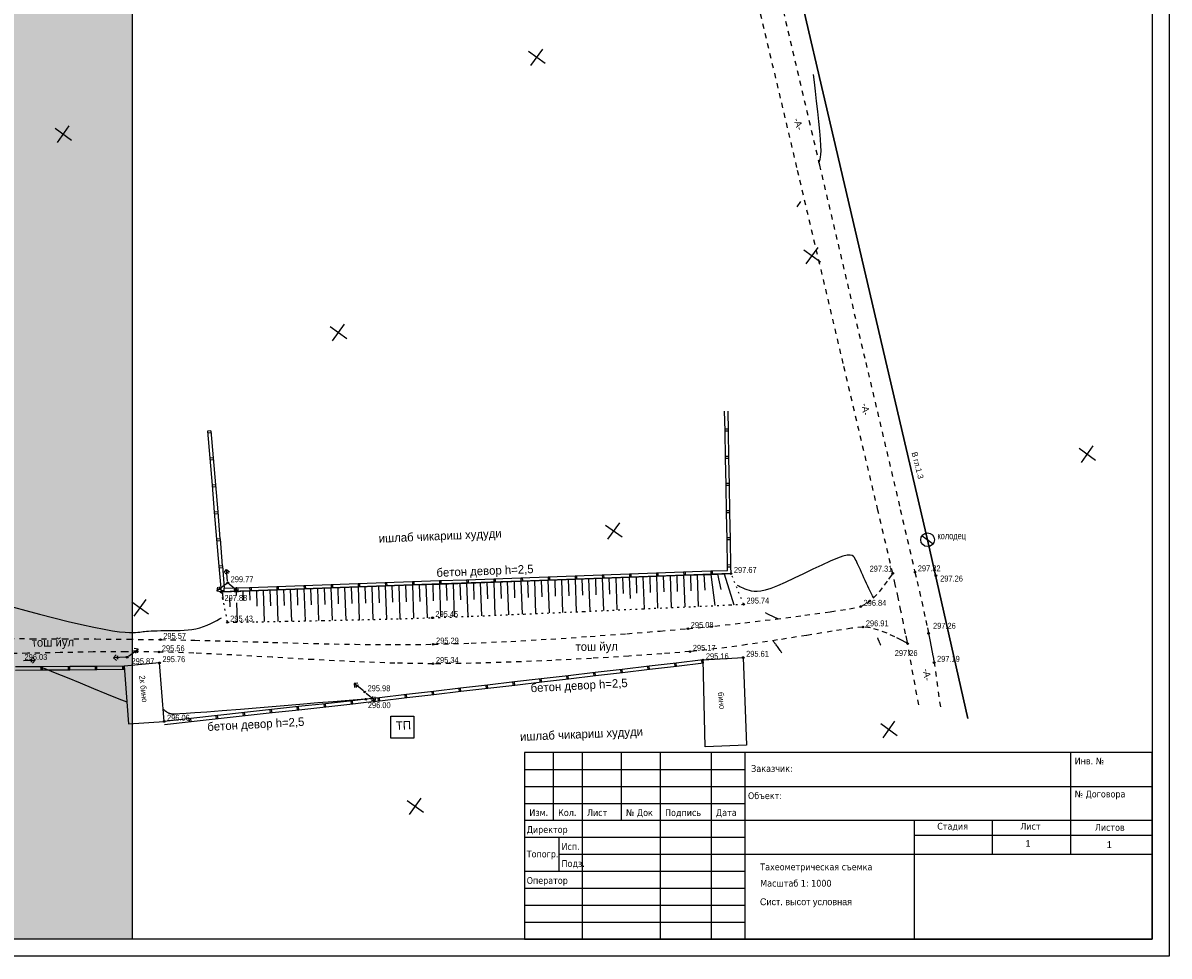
# Model space of a CAD drawing. Extents: x 2906 to 3772, y -3143 to 833.
# Tile 25 of 26: x 3409 to 3747, y -3143 to -2868. Entities that reach past the tile are written whole.
import ezdxf

# ---------------------------------------------------------------- set-up
doc = ezdxf.new("R2010")
doc.units = 0
doc.header["$MEASUREMENT"] = 0
for name, pattern in [('CONTI', [0]), ('STROT', [1.7, 0.5, -1.2]), ('Д_ТРОТ_ТРУБА', [3, 1.5, -1.5]), ('ДОРОГИ_СТРОЯЩ', [9, 8, -1])]:
    doc.linetypes.add(name, pattern=pattern)
for name, color, linetype in [('(002) Рамка', 7, 'Continuous'), ('(007) Здания', 7, 'Continuous'), ('(014) Водопровод', 5, 'ИК_Водопровод -------в--------'), ('(025) Дорога', 7, 'Continuous'), ('00.КЖ Штрих', 7, 'Continuous'), ('GORIZDEFAULT', 32, 'CONTI'), ('OTKOSDEFAULT', 32, 'CONTI'), ('PI_OTDEFAULT', 172, 'CONTI'), ('PI_TTDEFAULT', 5, 'CONTI'), ('RAMKA', 250, 'CONTI'), ('SETKR', 2, 'CONTI'), ('SIT_LDEFAULT', 250, 'CONTI'), ('USLZNDEFAULT', 250, 'CONTI')]:
    doc.layers.add(name, color=color, linetype=linetype)
doc.styles.add('BM-431', font='txt')
doc.styles.add('P-131', font='txt')
doc.styles.add('SHRFT', font='TXT', dxfattribs={"width": 0.75})
doc.linetypes.add('ИК_Водопровод -------в--------', pattern='A,9,-0.6,["В",Standard,S=1.2,R=0,X=0,Y=-0.6],-1.2', length=10.8)

# ---------------------------------------------------------------- blocks, each defined once
blk = doc.blocks.new('BL_333')
at = {"color": 0}
for p, q in [((-3, 0), (3, 0)), ((0, -3), (0, 3))]:
    blk.add_line(p, q, dxfattribs=at)
blk = doc.blocks.new('BL_49')
at = {"color": 0}
blk.add_line((-1, 0), (1, 0), dxfattribs=at)
blk.add_circle((0, 0), 1, dxfattribs=at)
blk = doc.blocks.new('bstrtthtytt434')
at = {"layer": '(007) Здания'}
for p, q in [((3474.56, 325.68), (3464.08, 324.69)), ((3464.08, 324.69), (3465.44, 307.73)), ((3475.9, 308.43), (3474.56, 325.68)), ((3634.74, 326.54), (3646.59, 327.25)), ((3465.44, 307.73), (3475.9, 308.43))]:
    blk.add_line(p, q, dxfattribs=at)
blk.add_lwpolyline([(3542.69, 309.99), (3549.45, 309.99), (3549.45, 303.46), (3542.69, 303.46)], close=True, dxfattribs=at)
at = {"layer": '(025) Дорога', "linetype": 'Д_ТРОТ_ТРУБА'}
for points in [[(3698.3, 313.34), (3694.88, 332.15), (3694.45, 334.26), (3693.83, 337.35), (3693.06, 341.03), (3692.23, 344.96), (3691.4, 348.75), (3690.66, 352.06), (3686.27, 370.65), (3676.06, 413.86), (3662.4, 471.68), (3647.66, 534.09), (3634.2, 591.06), (3624.38, 632.59), (3620.58, 648.66)], [(3627.17, 650.77), (3630.98, 634.56), (3640.81, 592.68), (3654.29, 535.24), (3669.05, 472.38), (3682.7, 414.21), (3692.88, 370.85), (3697.2, 352.44), (3697.83, 349.7), (3698.5, 346.73), (3699.18, 343.72), (3699.82, 340.8), (3700.4, 338.17), (3700.87, 335.97), (3701.22, 334.39), (3701.5, 333.01), (3701.81, 331.43), (3702.12, 329.8), (3702.41, 328.27), (3702.64, 326.99), (3702.8, 326.1), (3704.87, 311.42)], [(3427.22, 332.87), (3436.74, 332.81), (3446.25, 332.77), (3455.77, 332.72), (3465.28, 332.64), (3474.8, 332.54), (3484.93, 332.35), (3496.07, 332.06), (3507.88, 331.72), (3520.03, 331.39), (3532.19, 331.15), (3544.03, 331.05), (3555.2, 331.16), (3566.35, 331.5), (3578.05, 332.03), (3589.89, 332.71), (3601.45, 333.48), (3612.32, 334.28), (3622.06, 335.07), (3630.27, 335.76), (3638.23, 336.54), (3647.08, 337.52), (3656.14, 338.6), (3664.75, 339.71), (3672.25, 340.75), (3677.95, 341.64), (3681.2, 342.28), (3683.06, 343.18), (3684.93, 344.72), (3686.7, 346.61), (3688.27, 348.57), (3689.52, 350.32), (3690.36, 351.57), (3690.66, 352.06)], [(3695.04, 331.36), (3694.55, 331.64), (3693.23, 332.36), (3691.3, 333.33), (3688.98, 334.39), (3686.5, 335.34), (3684.05, 336.02), (3681.88, 336.24), (3678.51, 335.87), (3672.76, 334.99), (3665.27, 333.78), (3656.69, 332.43), (3647.67, 331.05), (3638.85, 329.87), (3630.89, 329.02), (3622.64, 328.36), (3612.82, 327.67), (3601.86, 327), (3590.19, 326.39), (3578.23, 325.9), (3566.41, 325.56), (3555.16, 325.42), (3543.93, 325.59), (3532.07, 326.02), (3519.88, 326.64), (3507.72, 327.34), (3495.86, 328.02), (3484.65, 328.56), (3474.38, 328.88), (3464.68, 328.96), (3454.99, 328.89), (3445.3, 328.72), (3435.6, 328.51), (3425.91, 328.3)]]:
    blk.add_lwpolyline(points, dxfattribs=at)
at = {"color": 5, "linetype": 'ИК_Водопровод -------в--------', "lineweight": 30}
blk.add_lwpolyline([(3595.43, 750.23), (3626.78, 669.33), (3633.78, 649.25), (3700.92, 361.96), (3712.75, 309.29)], dxfattribs=at)
at = {"layer": 'GORIZDEFAULT', "color": 32}
for points in [[(3668.89, 473.05), (3669.05, 473.49), (3669.16, 473.77), (3669.29, 474.15), (3669.39, 474.69), (3669.47, 475.49), (3669.51, 476.58), (3669.48, 478.06), (3669.37, 479.99), (3669.17, 482.39), (3668.9, 485.16), (3668.57, 488.14), (3668.22, 491.17), (3667.87, 494.1), (3667.55, 496.76), (3667.27, 499.01)], [(3662.45, 460.06), (3663.58, 461.62)], [(3685.06, 344.86), (3685.02, 344.94), (3684.67, 345.43), (3683.87, 347.02), (3683.59, 347.62), (3683.27, 348.32), (3682.92, 349.09), (3682.55, 349.92), (3682.17, 350.75), (3681.8, 351.57), (3681.45, 352.35), (3681.11, 353.06), (3680.82, 353.71), (3680.55, 354.3), (3680.29, 354.84), (3680.06, 355.33), (3679.84, 355.82), (3679.62, 356.27), (3679.41, 356.7), (3679.13, 357.06), (3678.72, 357.33), (3678.09, 357.46), (3677.21, 357.4), (3675.97, 357.09), (3674.33, 356.52), (3672.24, 355.64), (3669.79, 354.52), (3667.11, 353.26), (3664.33, 351.93), (3661.58, 350.62), (3658.97, 349.41), (3656.64, 348.4), (3654.68, 347.64), (3653.07, 347.13), (3651.76, 346.82), (3650.69, 346.7), (3649.8, 346.7), (3649.05, 346.8), (3648.39, 346.98), (3647.74, 347.18), (3647.15, 347.42), (3646.59, 347.65), (3646.09, 347.89), (3645.63, 348.11), (3645.24, 348.32), (3644.93, 348.5)], [(3495.38, 346.83), (3496.5, 346.94), (3497.7, 347.03)], [(3431.51, 342.14), (3435.15, 341.12), (3439.17, 340.06), (3443.38, 338.97), (3447.57, 337.92), (3451.56, 336.98), (3455.15, 336.19), (3458.19, 335.57), (3460.7, 335.15), (3462.74, 334.86), (3464.37, 334.7), (3465.66, 334.63), (3466.69, 334.63), (3467.5, 334.66), (3468.17, 334.71), (3468.72, 334.77), (3469.21, 334.83), (3469.67, 334.89), (3470.14, 334.96), (3470.67, 335.02), (3471.29, 335.06), (3472.03, 335.11), (3472.89, 335.14), (3473.84, 335.17), (3474.88, 335.18), (3475.97, 335.2), (3477.11, 335.2), (3478.26, 335.21), (3479.43, 335.22), (3480.59, 335.24), (3481.77, 335.29), (3482.94, 335.37), (3484.1, 335.5), (3485.24, 335.7), (3486.39, 335.99), (3487.51, 336.36), (3488.6, 336.79), (3489.63, 337.25), (3490.6, 337.73), (3491.46, 338.21), (3492.22, 338.64), (3492.83, 339)], [(3656.77, 338.68), (3656.71, 338.7), (3656.57, 338.76), (3656.37, 338.84), (3656.07, 338.97), (3655.67, 339.15), (3655.13, 339.41), (3654.43, 339.75), (3653.85, 340.05), (3653.19, 340.39)], [(3657.93, 328.65), (3657.79, 328.86), (3657.63, 329.1), (3657.45, 329.37), (3657.25, 329.66), (3657.05, 329.95), (3656.85, 330.23), (3656.65, 330.5), (3656.47, 330.74), (3656.31, 330.96), (3656.15, 331.15), (3656, 331.33), (3655.87, 331.47), (3655.76, 331.61), (3655.66, 331.71), (3655.38, 332.23)], [(3687.15, 330.93), (3687.09, 331.04), (3687.02, 331.17), (3686.95, 331.32), (3686.87, 331.47), (3686.78, 331.64), (3686.71, 331.79), (3686.63, 331.95), (3686.32, 332.69), (3686.25, 332.95), (3686.23, 333.07)], [(3439.39, 324.5), (3440.75, 323.99), (3443.76, 322.77), (3447.29, 321.33), (3451.13, 319.76), (3455.09, 318.15), (3458.94, 316.57), (3462.51, 315.13), (3464.92, 314.16)], [(3475.62, 312.03), (3475.88, 311.81), (3476.13, 311.61), (3476.36, 311.43), (3476.56, 311.28), (3476.76, 311.15), (3476.94, 311.04), (3477.12, 310.95), (3477.31, 310.88), (3477.49, 310.82), (3477.67, 310.78), (3477.84, 310.74), (3478.01, 310.71), (3478.19, 310.68), (3478.39, 310.66), (3478.75, 310.65), (3479.42, 310.67), (3480.56, 310.73), (3482.35, 310.84), (3484.91, 311.03), (3488.45, 311.29), (3493, 311.65), (3498.36, 312.09), (3504.17, 312.56), (3510.14, 313.04), (3515.93, 313.52), (3521.24, 313.96), (3525.74, 314.33), (3535.12, 315.13), (3535.27, 315.23), (3535.41, 315.11), (3535.43, 315.1)]]:
    blk.add_lwpolyline(points, dxfattribs=at)
at = {"layer": 'OTKOSDEFAULT', "color": 32}
for p, q in [((3634.67, 351.69), (3613.2, 350.92)), ((3625, 351.35), (3625.34, 341.98)), ((3627, 351.41), (3627.16, 346.73)), ((3629, 351.49), (3629.33, 342.15)), ((3631, 351.56), (3631.17, 346.9)), ((3632.99, 351.63), (3633.32, 342.33)), ((3642.99, 351.98), (3634.67, 351.69)), ((3634.99, 351.7), (3635.22, 347.06)), ((3636.99, 351.77), (3638.23, 342.56)), ((3639, 351.85), (3640.01, 347.26)), ((3640.99, 351.92), (3643.85, 342.81)), ((3551.85, 348.73), (3522.49, 347.68)), ((3531.07, 347.99), (3531.23, 343.17)), ((3533.07, 348.05), (3533.42, 338.39)), ((3535.06, 348.13), (3535.23, 343.28)), ((3537.07, 348.2), (3537.42, 338.49)), ((3539.06, 348.27), (3539.23, 343.4)), ((3541.06, 348.34), (3541.41, 338.59)), ((3543.05, 348.41), (3543.23, 343.53)), ((3545.06, 348.49), (3545.41, 338.69)), ((3547.05, 348.56), (3547.22, 343.65)), ((3549.06, 348.63), (3549.4, 338.81)), ((3551.05, 348.71), (3551.23, 343.79)), ((3583.84, 349.87), (3551.85, 348.73)), ((3553.05, 348.78), (3553.4, 338.93)), ((3555.05, 348.84), (3555.22, 343.92)), ((3557.04, 348.92), (3557.38, 339.43)), ((3559.04, 348.98), (3559.21, 344.06)), ((3561.04, 349.06), (3561.4, 339.23)), ((3563.04, 349.13), (3563.22, 344.22)), ((3565.04, 349.2), (3565.39, 339.38)), ((3567.04, 349.27), (3567.21, 344.36)), ((3569.04, 349.35), (3569.39, 339.55)), ((3571.04, 349.42), (3571.2, 344.52)), ((3573.04, 349.48), (3573.38, 339.71)), ((3575.03, 349.55), (3575.2, 344.67)), ((3577.03, 349.62), (3577.39, 339.88)), ((3579.03, 349.7), (3579.2, 344.83)), ((3581.03, 349.77), (3581.38, 340.05)), ((3583.03, 349.84), (3583.19, 344.98)), ((3613.2, 350.92), (3583.84, 349.87)), ((3585.02, 349.91), (3585.37, 340.22)), ((3587.02, 349.98), (3587.19, 345.14)), ((3589.02, 350.06), (3589.37, 340.4)), ((3591.02, 350.12), (3591.19, 345.3)), ((3593.01, 350.2), (3593.36, 340.56)), ((3595.02, 350.27), (3595.19, 345.47)), ((3597.01, 350.34), (3597.36, 340.75)), ((3599.02, 350.41), (3599.18, 345.62)), ((3601.02, 350.49), (3601.36, 340.92)), ((3603.02, 350.56), (3603.18, 345.78)), ((3605.01, 350.63), (3605.35, 341.1)), ((3607.01, 350.7), (3607.18, 345.94)), ((3609.01, 350.78), (3609.35, 341.27)), ((3611.01, 350.84), (3611.18, 346.1)), ((3613, 350.91), (3613.23, 344.67)), ((3615.01, 350.99), (3615.17, 346.26)), ((3617, 351.06), (3617.34, 341.62)), ((3619.01, 351.13), (3619.17, 346.42)), ((3621, 351.21), (3621.34, 341.8)), ((3623.01, 351.27), (3623.17, 346.58)), ((3501.02, 346.91), (3492.7, 346.62)), ((3493.11, 346.32), (3493.18, 344.28)), ((3495.14, 344.84), (3495.24, 342.18)), ((3497.09, 346.77), (3497.13, 345.56)), ((3499.08, 346.84), (3499.17, 344.08)), ((3522.49, 347.68), (3501.02, 346.91)), ((3501.09, 346.91), (3501.18, 344.19)), ((3503.09, 346.98), (3503.25, 342.38)), ((3505.08, 347.05), (3505.41, 337.83)), ((3507.09, 347.13), (3507.25, 342.5)), ((3509.08, 347.2), (3509.42, 337.89)), ((3511.08, 347.26), (3511.24, 342.6)), ((3513.08, 347.34), (3513.42, 337.97)), ((3515.08, 347.41), (3515.25, 342.71)), ((3517.08, 347.48), (3517.42, 338.05)), ((3519.08, 347.55), (3519.24, 342.82)), ((3521.07, 347.62), (3521.41, 338.13)), ((3523.07, 347.7), (3523.24, 342.93)), ((3525.07, 347.77), (3525.41, 338.22)), ((3527.06, 347.84), (3527.23, 343.05)), ((3529.07, 347.91), (3529.41, 338.3)), ((3497.21, 343.34), (3497.41, 337.71))]:
    blk.add_line(p, q, dxfattribs=at)
at = {"layer": 'OTKOSDEFAULT', "color": 32, "linetype": 'STROT'}
for p, q in [((3646.71, 342.94), (3642.99, 351.98)), ((3492.7, 346.62), (3494.52, 337.64)), ((3599.57, 340.84), (3616.97, 341.61)), ((3616.97, 341.61), (3632.06, 342.28)), ((3632.06, 342.28), (3642.68, 342.76)), ((3642.68, 342.76), (3646.71, 342.94)), ((3502.99, 337.78), (3511.99, 337.94)), ((3511.99, 337.94), (3522.75, 338.16)), ((3522.75, 338.16), (3534.21, 338.41)), ((3534.21, 338.41), (3545.32, 338.68)), ((3545.32, 338.68), (3555.01, 338.98)), ((3555.01, 338.98), (3566.44, 339.42)), ((3566.44, 339.42), (3582, 340.08)), ((3582, 340.08), (3599.57, 340.84)), ((3494.52, 337.64), (3496.82, 337.68)), ((3496.82, 337.68), (3502.99, 337.78))]:
    blk.add_line(p, q, dxfattribs=at)
at = {"layer": 'PI_TTDEFAULT', "color": 0}
for centre in [(3642.99, 351.98), (3690.66, 352.06), (3697.2, 352.44), (3703.36, 351.41), (3494.66, 349.24), (3492.7, 346.62), (3646.71, 342.94), (3681.2, 342.28), (3494.52, 337.64), (3555.01, 338.98), (3630.27, 335.76), (3681.88, 336.24), (3701.22, 334.39), (3474.8, 332.54), (3555.2, 331.16), (3695.04, 331.36), (3474.38, 328.88), (3630.89, 329.02), (3465.01, 327.34), (3474.56, 325.68), (3555.16, 325.42), (3634.74, 326.54), (3646.59, 327.25), (3702.86, 325.78), (3535.02, 317.11), (3535.32, 314.95), (3475.9, 308.43)]:
    blk.add_circle(centre, 0.25, dxfattribs=at)
for p in [(3642.99, 351.98), (3690.66, 352.06), (3697.2, 352.44), (3494.66, 349.24), (3492.7, 346.62), (3646.71, 342.94), (3681.2, 342.28), (3555.01, 338.98), (3494.52, 337.64), (3630.27, 335.76), (3681.88, 336.24), (3474.8, 332.54), (3555.2, 331.16), (3695.04, 331.36), (3701.22, 334.39), (3474.38, 328.88), (3630.89, 329.02), (3465.01, 327.34), (3474.56, 325.68), (3555.16, 325.42), (3634.74, 326.54), (3646.59, 327.25), (3702.86, 325.78), (3535.02, 317.11), (3535.32, 314.95), (3475.9, 308.43)]:
    blk.add_point(p, dxfattribs=at)
at = {"layer": 'SIT_LDEFAULT', "color": 250}
for p, q in [((3641.22, 394.01), (3641.11, 399.81)), ((3642.22, 394.02), (3642.12, 399.83)), ((3489.64, 394.08), (3488.64, 394)), ((3488.64, 394), (3489.32, 386.03)), ((3488.68, 393.5), (3489.68, 393.59)), ((3489.64, 394.08), (3490.32, 386.12)), ((3642.22, 394.52), (3641.22, 394.51)), ((3641.22, 394.01), (3642.22, 394.02)), ((3641.37, 386.01), (3641.22, 394.01)), ((3642.37, 386.03), (3642.23, 394.03)), ((3490.32, 386.11), (3489.32, 386.03)), ((3489.32, 386.03), (3490.01, 378.05)), ((3489.37, 385.53), (3490.36, 385.62)), ((3490.32, 386.11), (3491, 378.15)), ((3642.36, 386.53), (3641.36, 386.51)), ((3641.37, 386.01), (3642.37, 386.03)), ((3641.52, 378.01), (3641.37, 386)), ((3642.52, 378.03), (3642.37, 386.03)), ((3642.51, 378.53), (3641.51, 378.51)), ((3491.01, 378.14), (3490.01, 378.06)), ((3490.01, 378.06), (3490.69, 370.09)), ((3490.06, 377.56), (3491.05, 377.65)), ((3491.01, 378.14), (3491.69, 370.18)), ((3641.52, 378.01), (3642.52, 378.03)), ((3641.67, 370.02), (3641.52, 378.01)), ((3642.67, 370.03), (3642.52, 378.03)), ((3491.68, 370.17), (3490.69, 370.09)), ((3490.69, 370.09), (3491.37, 362.12)), ((3490.73, 369.59), (3491.73, 369.69)), ((3491.68, 370.17), (3492.36, 362.21)), ((3642.66, 370.53), (3641.66, 370.52)), ((3641.81, 362.01), (3641.66, 370.01)), ((3641.67, 370.02), (3642.67, 370.03)), ((3642.81, 362.03), (3642.67, 370.03)), ((3492.37, 362.2), (3491.37, 362.12)), ((3491.37, 362.12), (3492.05, 354.14)), ((3491.41, 361.62), (3492.41, 361.71)), ((3492.37, 362.2), (3493.05, 354.24)), ((3642.8, 362.53), (3641.8, 362.51)), ((3641.94, 354.02), (3641.8, 362.01)), ((3641.81, 362.01), (3642.81, 362.03)), ((3642.94, 354.03), (3642.8, 362.03)), ((3493.06, 354.23), (3492.06, 354.15)), ((3492.06, 354.15), (3492.7, 346.62)), ((3492.1, 353.65), (3493.1, 353.74)), ((3493.06, 354.23), (3493.62, 347.66)), ((3493.56, 352.35), (3494.28, 353.22)), ((3494.36, 352.42), (3493.91, 351.88)), ((3494.61, 349.74), (3494.28, 353.22)), ((3494.28, 353.22), (3495.16, 352.5)), ((3494.9, 351.98), (3494.36, 352.42)), ((3589.04, 351.06), (3597.04, 351.34)), ((3597.04, 351.34), (3605.03, 351.63)), ((3597.04, 351.34), (3597.07, 350.34)), ((3597.57, 350.36), (3597.54, 351.36)), ((3605.04, 351.64), (3613.03, 351.92)), ((3605.04, 351.64), (3605.07, 350.63)), ((3605.57, 350.65), (3605.54, 351.65)), ((3613.03, 351.92), (3621.03, 352.21)), ((3613.03, 351.92), (3613.07, 350.92)), ((3613.57, 350.94), (3613.54, 351.94)), ((3621.03, 352.21), (3629.02, 352.49)), ((3621.03, 352.21), (3621.06, 351.2)), ((3621.06, 351.2), (3629.06, 351.49)), ((3621.56, 351.22), (3621.53, 352.22)), ((3629.02, 352.49), (3637.01, 352.78)), ((3629.02, 352.49), (3629.06, 351.49)), ((3629.06, 351.49), (3637.05, 351.77)), ((3629.56, 351.51), (3629.53, 352.51)), ((3637.01, 352.78), (3641.96, 352.95)), ((3637.01, 352.78), (3637.05, 351.77)), ((3637.05, 351.77), (3642.99, 351.98)), ((3637.55, 351.8), (3637.52, 352.79)), ((3642.94, 354.53), (3641.94, 354.52)), ((3641.94, 354.02), (3642.94, 354.03)), ((3641.96, 352.95), (3641.94, 354.02)), ((3642.99, 351.98), (3642.95, 354.04)), ((3494.25, 348.94), (3491.44, 346.87)), ((3491.6, 347.98), (3491.44, 346.87)), ((3492.09, 347.33), (3492.19, 348.04)), ((3495.05, 348.93), (3497.79, 346.74)), ((3501.1, 347.92), (3509.1, 348.2)), ((3509.1, 348.2), (3517.09, 348.49)), ((3509.1, 348.2), (3509.13, 347.2)), ((3509.63, 347.22), (3509.6, 348.22)), ((3517.09, 348.49), (3525.08, 348.77)), ((3517.09, 348.49), (3517.13, 347.48)), ((3517.62, 347.51), (3517.6, 348.5)), ((3525.08, 348.77), (3533.08, 349.06)), ((3525.08, 348.77), (3525.12, 347.77)), ((3525.12, 347.77), (3533.12, 348.06)), ((3525.62, 347.79), (3525.59, 348.79)), ((3533.08, 349.06), (3541.07, 349.34)), ((3533.08, 349.06), (3533.12, 348.06)), ((3533.12, 348.06), (3541.11, 348.34)), ((3533.61, 348.08), (3533.58, 349.07)), ((3541.07, 349.34), (3549.07, 349.63)), ((3541.07, 349.34), (3541.11, 348.34)), ((3541.11, 348.34), (3549.11, 348.63)), ((3541.61, 348.36), (3541.58, 349.36)), ((3549.07, 349.63), (3557.06, 349.91)), ((3549.07, 349.63), (3549.11, 348.63)), ((3549.11, 348.63), (3557.1, 348.91)), ((3549.6, 348.65), (3549.57, 349.65)), ((3557.06, 349.91), (3565.06, 350.2)), ((3557.06, 349.91), (3557.1, 348.91)), ((3557.1, 348.91), (3565.09, 349.2)), ((3557.6, 348.93), (3557.57, 349.93)), ((3565.06, 350.2), (3573.05, 350.49)), ((3565.06, 350.2), (3565.09, 349.2)), ((3565.09, 349.2), (3573.09, 349.48)), ((3565.59, 349.22), (3565.56, 350.22)), ((3573.05, 350.49), (3581.05, 350.77)), ((3573.05, 350.49), (3573.09, 349.48)), ((3573.09, 349.48), (3581.08, 349.77)), ((3573.59, 349.5), (3573.56, 350.5)), ((3581.05, 350.77), (3589.04, 351.06)), ((3581.05, 350.77), (3581.08, 349.77)), ((3581.08, 349.77), (3589.08, 350.05)), ((3581.58, 349.79), (3581.55, 350.79)), ((3589.04, 351.06), (3589.08, 350.05)), ((3589.08, 350.05), (3597.07, 350.34)), ((3589.58, 350.07), (3589.55, 351.07)), ((3597.07, 350.34), (3605.07, 350.62)), ((3605.07, 350.63), (3613.07, 350.92)), ((3613.07, 350.92), (3621.06, 351.2)), ((3491.44, 346.87), (3492.56, 346.69)), ((3492.78, 347.23), (3492.09, 347.33)), ((3492.7, 346.62), (3493.14, 346.63)), ((3493.13, 347.1), (3493.14, 346.63)), ((3493.14, 346.63), (3501.14, 346.91)), ((3493.64, 346.65), (3493.61, 347.65)), ((3493.62, 347.66), (3501.1, 347.92)), ((3497.16, 347.24), (3496.46, 347.16)), ((3496.66, 346.62), (3497.79, 346.74)), ((3497.08, 347.95), (3497.16, 347.24)), ((3497.79, 346.74), (3497.66, 347.87)), ((3501.1, 347.92), (3501.14, 346.91)), ((3501.14, 346.91), (3509.13, 347.2)), ((3501.64, 346.94), (3501.61, 347.93)), ((3509.13, 347.2), (3517.13, 347.48)), ((3517.13, 347.48), (3525.12, 347.77)), ((3461.79, 328.04), (3461.01, 327.21)), ((3461.81, 327.24), (3462.3, 327.75)), ((3465.42, 327.64), (3468.23, 329.71)), ((3466.89, 329.35), (3467.58, 329.24)), ((3468.23, 329.71), (3467.11, 329.88)), ((3467.58, 329.24), (3467.48, 328.54)), ((3468.06, 328.6), (3468.23, 329.71)), ((3440.08, 324.53), (3432.08, 324.47)), ((3434.4, 326.34), (3437.91, 326.45)), ((3436.58, 326.91), (3437.1, 326.42)), ((3437.1, 326.42), (3436.62, 325.91)), ((3437.91, 326.45), (3437.07, 327.23)), ((3437.13, 325.62), (3437.91, 326.45)), ((3439.58, 324.52), (3439.59, 323.53)), ((3448.07, 324.58), (3440.07, 324.52)), ((3440.09, 323.53), (3440.08, 324.53)), ((3447.58, 324.57), (3447.58, 323.58)), ((3456.08, 324.63), (3448.07, 324.58)), ((3448.08, 323.58), (3448.07, 324.58)), ((3455.58, 324.63), (3455.58, 323.63)), ((3464.08, 324.69), (3456.08, 324.63)), ((3456.08, 323.64), (3456.08, 324.63)), ((3464.52, 327.32), (3461.01, 327.21)), ((3461.01, 327.21), (3461.84, 326.43)), ((3462.34, 326.75), (3461.81, 327.24)), ((3463.58, 324.68), (3463.59, 323.69)), ((3464.09, 323.7), (3464.08, 324.69)), ((3618.85, 324.69), (3610.9, 323.76)), ((3618.35, 324.63), (3618.47, 323.64)), ((3618.96, 323.69), (3618.85, 324.69)), ((3626.8, 325.61), (3618.86, 324.69)), ((3626.91, 324.62), (3618.96, 323.69)), ((3626.3, 325.56), (3626.42, 324.57)), ((3634.74, 326.54), (3626.8, 325.61)), ((3626.91, 324.62), (3626.8, 325.61)), ((3634.86, 325.55), (3626.9, 324.62)), ((3634.24, 326.49), (3634.36, 325.5)), ((3634.86, 325.55), (3634.74, 326.54)), ((3440.09, 323.53), (3432.08, 323.48)), ((3448.08, 323.58), (3440.08, 323.53)), ((3456.08, 323.64), (3448.08, 323.58)), ((3464.09, 323.7), (3456.08, 323.64)), ((3587.07, 320.98), (3579.12, 320.05)), ((3595.01, 321.91), (3587.07, 320.98)), ((3587.18, 319.98), (3587.07, 320.98)), ((3594.51, 321.85), (3594.63, 320.86)), ((3602.95, 322.84), (3595.01, 321.91)), ((3595.13, 320.91), (3595.01, 321.91)), ((3603.07, 321.84), (3595.12, 320.92)), ((3602.45, 322.78), (3602.58, 321.79)), ((3603.07, 321.84), (3602.95, 322.84)), ((3610.9, 323.76), (3602.96, 322.83)), ((3611.02, 322.76), (3603.07, 321.84)), ((3610.4, 323.71), (3610.53, 322.72)), ((3611.02, 322.76), (3610.9, 323.76)), ((3618.96, 323.69), (3611.01, 322.77)), ((3533.01, 319.72), (3531.89, 319.6)), ((3534.63, 317.42), (3531.89, 319.6)), ((3531.89, 319.6), (3532.02, 318.47)), ((3532.51, 319.1), (3533.21, 319.18)), ((3532.59, 318.4), (3532.51, 319.1)), ((3563.23, 318.2), (3555.29, 317.27)), ((3562.73, 318.15), (3562.85, 317.16)), ((3571.17, 319.13), (3563.23, 318.2)), ((3563.35, 317.2), (3563.23, 318.2)), ((3571.29, 318.13), (3563.34, 317.21)), ((3570.67, 319.07), (3570.8, 318.08)), ((3579.12, 320.06), (3571.17, 319.13)), ((3571.29, 318.13), (3571.17, 319.13)), ((3579.23, 319.06), (3571.28, 318.14)), ((3578.62, 320), (3578.74, 319.01)), ((3579.23, 319.06), (3579.12, 320.06)), ((3587.18, 319.98), (3579.23, 319.06)), ((3586.57, 320.93), (3586.69, 319.94)), ((3595.13, 320.91), (3587.17, 319.99)), ((3531.44, 314.53), (3523.49, 313.65)), ((3530.94, 314.47), (3531.05, 313.48)), ((3535.32, 314.95), (3531.44, 314.53)), ((3531.55, 313.54), (3531.44, 314.53)), ((3539.39, 315.43), (3535.32, 314.95)), ((3535.4, 316.79), (3538.12, 314.58)), ((3539.5, 314.43), (3535.42, 313.96)), ((3536.79, 315.01), (3537.5, 315.08)), ((3538.12, 314.58), (3536.99, 314.46)), ((3537.5, 315.08), (3537.43, 315.78)), ((3538, 315.7), (3538.12, 314.58)), ((3538.89, 315.37), (3539.01, 314.38)), ((3547.34, 316.35), (3539.39, 315.42)), ((3539.5, 314.43), (3539.39, 315.43)), ((3547.45, 315.35), (3539.5, 314.43)), ((3546.84, 316.29), (3546.96, 315.3)), ((3555.28, 317.28), (3547.34, 316.35)), ((3547.45, 315.35), (3547.34, 316.35)), ((3555.4, 316.28), (3547.44, 315.36)), ((3554.78, 317.22), (3554.9, 316.23)), ((3555.4, 316.28), (3555.28, 317.28)), ((3563.35, 317.2), (3555.4, 316.28)), ((3499.63, 311.04), (3491.68, 310.16)), ((3499.13, 310.98), (3499.24, 309.99)), ((3507.58, 311.91), (3499.63, 311.04)), ((3499.74, 310.04), (3499.63, 311.04)), ((3507.69, 310.92), (3499.74, 310.04)), ((3507.08, 311.85), (3507.19, 310.86)), ((3515.54, 312.78), (3507.58, 311.91)), ((3507.69, 310.92), (3507.58, 311.91)), ((3515.64, 311.79), (3507.69, 310.92)), ((3515.04, 312.72), (3515.14, 311.73)), ((3523.49, 313.65), (3515.54, 312.78)), ((3515.64, 311.79), (3515.54, 312.78)), ((3523.59, 312.66), (3515.64, 311.79)), ((3522.99, 313.6), (3523.1, 312.6)), ((3523.59, 312.66), (3523.49, 313.65)), ((3531.55, 313.54), (3523.59, 312.66)), ((3535.43, 313.96), (3531.55, 313.54)), ((3483.72, 309.3), (3475.9, 308.44)), ((3483.83, 308.3), (3476.01, 307.45)), ((3483.22, 309.24), (3483.33, 308.25)), ((3491.67, 310.17), (3483.72, 309.3)), ((3483.83, 308.3), (3483.72, 309.3)), ((3491.78, 309.18), (3483.83, 308.3)), ((3491.17, 310.11), (3491.28, 309.12)), ((3491.78, 309.18), (3491.67, 310.17)), ((3499.74, 310.04), (3491.79, 309.17))]:
    blk.add_line(p, q, dxfattribs=at)
at = {"layer": 'SETKR', "color": 92, "rotation": 324.2135499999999}
for p in [(3585.77, 504.13), (3446.18, 481.48), (3666.89, 445.65), (3527.3, 423.01), (3748.01, 387.17), (3608.42, 364.53), (3468.82, 341.89), (3689.54, 306.05), (3549.94, 283.41)]:
    blk.add_blockref('BL_333', p, dxfattribs=at)
at = {"layer": 'USLZNDEFAULT', "color": 5, "xscale": 2, "yscale": 2, "zscale": 2, "rotation": 324}
blk.add_blockref('BL_49', (3700.92, 361.96), dxfattribs=at)
at = {"layer": '(007) Здания', "style": 'P-131'}
for s, height, rotation, p in [('ишлаб чикариш худуди', 2.5, 2.4516, (3539.2, 361.09, -416.96)), ('бетон девор h=2,5', 2.5, 2.2444, (3556.21, 351.01)), ('тош йул', 2.5, 0.6149, (3436.88, 330.43)), ('тош йул', 2.5, 0.6149, (3597.17, 329.19)), ('2к бино', 1.7, 276.3467, (3468.53, 321.89)), ('бетон девор h=2,5', 2.5, 3.112, (3583.99, 317.02)), ('бино', 1.7, 276.3467, (3639.06, 317.01)), ('бетон девор h=2,5', 2.5, 3.112, (3488.69, 305.6)), ('ТП', 2.5, 2.4516, (3544.26, 305.91, -416.96)), ('ишлаб чикариш худуди', 2.5, 2.4516, (3580.85, 302.69))]:
    blk.add_text(s, height=height, rotation=rotation, dxfattribs=at).set_placement(p)
at = {"layer": '(014) Водопровод', "color": 0, "linetype": 'Continuous', "style": 'BM-431'}
blk.add_text('В гл.1.3', height=1.7, rotation=284.179, dxfattribs=at).set_placement((3696.18, 387.61, 0.5))
at = {"layer": '(025) Дорога', "linetype": 'ДОРОГИ_СТРОЯЩ', "style": 'BM-431'}
for rotation, p in [(288.8847, (3661.32, 485.82)), (278.7755, (3681.41, 402.01)), (278.1438, (3699.54, 323.87))]:
    blk.add_text('-А-', height=2, rotation=rotation, dxfattribs=at).set_placement(p)
at = {"layer": 'PI_OTDEFAULT', "color": 5, "style": 'SHRFT', "width": 0.75}
blk.add_text('колодец', height=2, dxfattribs=at).set_placement((3703.84, 362.13))
at = {"layer": 'PI_OTDEFAULT', "color": 0, "style": 'SHRFT', "width": 0.75}
for s, p in [('297.67', (3643.83, 352.21)), ('297.31', (3683.83, 352.56)), ('297.32', (3698.04, 352.66)), ('297.26', (3704.62, 349.66)), ('299.77', (3495.5, 349.46)), ('297.88', (3493.68, 343.95)), ('295.74', (3647.54, 343.17)), ('296.84', (3682.04, 342.5)), ('295.43', (3495.36, 337.86)), ('295.45', (3555.85, 339.2)), ('296.91', (3682.72, 336.46)), ('295.57', (3475.64, 332.76)), ('295.08', (3631.11, 335.99)), ('297.26', (3702.52, 335.73)), ('295.29', (3556.04, 331.38)), ('296.03', (3434.74, 326.54)), ('295.56', (3475.22, 329.1)), ('295.17', (3631.73, 329.24)), ('295.16', (3635.58, 326.77)), ('295.61', (3647.43, 327.48)), ('297.26', (3691.25, 327.7)), ('297.19', (3703.7, 326)), ('295.87', (3466.29, 325.31)), ('295.76', (3475.4, 325.9)), ('295.34', (3556, 325.65)), ('295.98', (3535.86, 317.33)), ('296.00', (3535.94, 312.35)), ('296.06', (3476.74, 308.65))]:
    blk.add_text(s, height=1.75, dxfattribs=at).set_placement(p)

msp = doc.modelspace()

# ---------------------------------------------------------------- hatches: boundary and pattern name
at = {"layer": '00.КЖ Штрих', "linetype": 'ByBlock', "lineweight": 50, "transparency": 33554559}
h = msp.add_hatch(color=254, dxfattribs=at)
h.dxf.hatch_style = 1
h.paths.add_polyline_path([(2926.13, -2554.14), (3441.48, -2554.14), (3441.48, -3138.14), (2926.13, -3138.14)])

# ---------------------------------------------------------------- linework, layer by layer
at = {"layer": '(002) Рамка'}
msp.add_line((3718.13, -3103.14), (3718.13, -3083.14), dxfattribs=at)
for points in [[(3557.13, -3083.14), (3557.13, -3138.14)], [(3565.63, -3083.14), (3565.63, -3093.14)], [(3565.63, -3083.14), (3565.63, -3103.14)], [(3574.13, -3083.14), (3574.13, -3138.14)], [(3585.63, -3083.14), (3585.63, -3103.14)], [(3597.13, -3083.14), (3597.13, -3138.14)], [(3612.13, -3083.14), (3612.13, -3138.14)], [(3622.13, -3083.14), (3622.13, -3138.14)], [(3557.13, -3088.14), (3622.13, -3088.14)], [(3557.13, -3093.14), (3622.13, -3093.14)], [(3622.13, -3093.14), (3742.13, -3093.14)], [(3557.13, -3098.14), (3622.13, -3098.14)], [(3557.13, -3103.14), (3622.13, -3103.14)], [(3622.13, -3103.14), (3742.13, -3103.14)], [(3672.13, -3138.14), (3672.13, -3103.14)], [(3695.13, -3113.14), (3695.13, -3103.14)], [(3718.13, -3113.14), (3718.13, -3103.14)], [(3672.13, -3107.51), (3742.13, -3107.51)], [(3557.13, -3108.14), (3622.13, -3108.14)], [(3567.38, -3118.14), (3567.38, -3108.14)], [(3567.38, -3113.14), (3622.13, -3113.14)], [(3622.13, -3113.14), (3742.13, -3113.14)], [(3557.13, -3118.14), (3622.13, -3118.14)], [(3557.13, -3123.14), (3622.13, -3123.14)], [(3557.13, -3128.14), (3622.13, -3128.14)], [(3557.13, -3133.14), (3622.13, -3133.14)]]:
    msp.add_lwpolyline(points, dxfattribs=at)
msp.add_lwpolyline([(3557.13, -3138.14), (3742.13, -3138.14), (3742.13, -3083.14), (3557.13, -3083.14)], close=True, dxfattribs=at)
at = {"layer": '(007) Здания'}
for p, q in [((3610.37, -3081.49), (3609.76, -3055.88)), ((3621.61, -3055.17), (3622.54, -3080.96)), ((3622.54, -3080.96), (3610.37, -3081.49))]:
    msp.add_line(p, q, dxfattribs=at)
at = {"color": 2, "linetype": 'ByBlock', "lineweight": -2}
msp.add_lwpolyline([(2926.13, -2554.14), (3441.48, -2554.14), (3441.48, -3138.14), (2926.13, -3138.14)], close=True, dxfattribs=at)
at = {"layer": 'RAMKA', "color": 250}
for p, q in [((3747.13, -2549.14), (3747.13, -3143.14)), ((3742.13, -2554.14), (3742.13, -3138.14)), ((3742.13, -3138.14), (2926.13, -3138.14)), ((3747.13, -3143.14), (2906.13, -3143.14))]:
    msp.add_line(p, q, dxfattribs=at)

# ---------------------------------------------------------------- block references
at = {"linetype": 'ByBlock'}
msp.add_blockref('bstrtthtytt434', (-24.97, -3382.43), dxfattribs=at)

# ---------------------------------------------------------------- texts
at = {"layer": '(002) Рамка'}
msp.add_text('1', height=2, dxfattribs=at).set_placement((3704.82, -3110.93))
at = {"layer": '(002) Рамка', "linetype": 'Д_ТРОТ_ТРУБА'}
for s, p in [('1', (3728.77, -3111.28)), ('Сист. высот условная', (3626.54, -3128.14))]:
    msp.add_text(s, height=2, dxfattribs=at).set_placement(p)
at = {"layer": '(002) Рамка', "char_height": 2, "attachment_point": 1}
for s, insert, width in [('{\\fTahoma|b0|i0|c204|p34;Заказчик: }', (3623.96, -3086.87), 175.4407), ('{\\fTahoma|b0|i0|c204|p34;Инв. №}', (3719.31, -3084.65), 174.4088), ('{\\fTahoma|b0|i0|c204|p34;№ Договора}', (3719.31, -3094.39), 174.4088), ('{\\fTahoma|b0|i0|c204|p34;Объект: }', (3623.01, -3094.88), 175.4407), ('{\\fTahoma|b0|i0|c204|p34;Изм.}', (3558.57, -3099.86), 174.4088), ('{\\fTahoma|b0|i0|c204|p34;Кол.}', (3567.07, -3099.86), 174.4088), ('{\\fTahoma|b0|i0|c204|p34;Лист}', (3575.57, -3099.86), 174.4088), ('{\\fTahoma|b0|i0|c204|p34;№ Док}', (3587.07, -3099.86), 174.4088), ('{\\fTahoma|b0|i0|c204|p34;Подпись}', (3598.57, -3099.86), 174.4088), ('{\\fTahoma|b0|i0|c204|p34;Дата}', (3613.57, -3099.86), 174.4088), ('{\\fTahoma|b0|i0|c204|p34;Стадия}', (3678.79, -3103.88), 174.4088), ('{\\fTahoma|b0|i0|c204|p34;Лист}', (3703.27, -3103.88), 174.4088), ('{\\fTahoma|b0|i0|c204|p34;Листов}', (3725.25, -3104.23), 174.4088), ('{\\fTahoma|b0|i0|c204|p34;Директор}', (3557.8, -3104.86), 174.4088), ('{\\fTahoma|b0|i0|c204|p34;Исп.}', (3568.05, -3109.86), 174.4088), ('{\\fTahoma|b0|i0|c204|p34;Топогр.}', (3557.8, -3112.06), 174.4088), ('{\\fTahoma|b0|i0|c204|p34;Подз.}', (3568.05, -3114.86), 174.4088), ('{\\fTahoma|b0|i0|c204|p34;Тахеометрическая съемка}', (3626.63, -3115.86), 174.4088), ('{\\fTahoma|b0|i0|c204|p34;Оператор}', (3557.8, -3119.86), 174.4088), ('{\\fTahoma|b0|i0|c204|p34;Масштаб 1: 1000}', (3626.63, -3120.68), 174.4088)]:
    msp.add_mtext(s, dxfattribs=dict(at, insert=insert, width=width))

doc.saveas('drawing.dxf')
